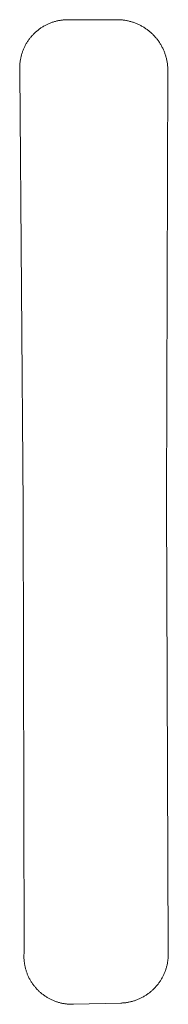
# Model space of a CAD drawing. Extents: x 211930 to 222589, y 569015 to 577578.
# Tile 90 of 95: x 222556.56 to 222558.04, y 575944.85 to 575954.68. Entities that reach past the tile are written whole.
import ezdxf

# ---------------------------------------------------------------- set-up
doc = ezdxf.new("R2010")
doc.units = 0
doc.layers.add('016 Alles planjaar 2023', color=72, linetype='Continuous', lineweight=20, true_color=0x1e90ff)

msp = doc.modelspace()

# ---------------------------------------------------------------- hatches: boundary and pattern name
at = {"layer": '016 Alles planjaar 2023', "true_color": 0x1e90ff}
h = msp.add_hatch(dxfattribs=at)
h.set_pattern_fill('DQ_CLEAR', color=72, style=0)
h.set_pattern_definition([])
h.paths.add_polyline_path([(222557.094, 575944.85), (222557.565, 575944.862), (222557.5731, 575944.8624), (222557.5812, 575944.8628), (222557.5893, 575944.8635), (222557.5974, 575944.8642), (222557.6054, 575944.8651), (222557.6135, 575944.8661), (222557.6215, 575944.8673), (222557.6295, 575944.8686), (222557.6375, 575944.87), (222557.6454, 575944.8715), (222557.6534, 575944.8732), (222557.6613, 575944.875), (222557.6691, 575944.877), (222557.677, 575944.879), (222557.6848, 575944.8812), (222557.6925, 575944.8836), (222557.7003, 575944.886), (222557.708, 575944.8886), (222557.7156, 575944.8913), (222557.7232, 575944.8942), (222557.7307, 575944.8971), (222557.7382, 575944.9002), (222557.7457, 575944.9035), (222557.7531, 575944.9068), (222557.7604, 575944.9103), (222557.7677, 575944.9138), (222557.7749, 575944.9175), (222557.782, 575944.9214), (222557.7891, 575944.9253), (222557.7962, 575944.9294), (222557.8031, 575944.9335), (222557.81, 575944.9378), (222557.8168, 575944.9422), (222557.8235, 575944.9467), (222557.8302, 575944.9513), (222557.8368, 575944.9561), (222557.8433, 575944.9609), (222557.8497, 575944.9659), (222557.8561, 575944.9709), (222557.8623, 575944.9761), (222557.8685, 575944.9813), (222557.8746, 575944.9867), (222557.8806, 575944.9922), (222557.8865, 575944.9977), (222557.8923, 575945.0034), (222557.898, 575945.0091), (222557.9036, 575945.015), (222557.9091, 575945.0209), (222557.9145, 575945.027), (222557.9199, 575945.0331), (222557.9251, 575945.0393), (222557.9302, 575945.0456), (222557.9352, 575945.0519), (222557.9401, 575945.0584), (222557.9449, 575945.0649), (222557.9496, 575945.0716), (222557.9542, 575945.0783), (222557.9586, 575945.085), (222557.963, 575945.0919), (222557.9672, 575945.0988), (222557.9713, 575945.1058), (222557.9753, 575945.1128), (222557.9792, 575945.1199), (222557.983, 575945.1271), (222557.9866, 575945.1343), (222557.9902, 575945.1416), (222557.9936, 575945.149), (222557.9969, 575945.1564), (222558, 575945.1639), (222558.0031, 575945.1714), (222558.006, 575945.179), (222558.0088, 575945.1866), (222558.0114, 575945.1942), (222558.014, 575945.2019), (222558.0164, 575945.2097), (222558.0187, 575945.2175), (222558.0208, 575945.2253), (222558.0228, 575945.2331), (222558.0247, 575945.241), (222558.0265, 575945.2489), (222558.0281, 575945.2569), (222558.0296, 575945.2649), (222558.031, 575945.2728), (222558.0322, 575945.2809), (222558.0333, 575945.2889), (222558.0342, 575945.2969), (222558.0351, 575945.305), (222558.0358, 575945.3131), (222558.0363, 575945.3212), (222558.0368, 575945.3293), (222558.0371, 575945.3374), (222558.0372, 575945.3455), (222558.0372, 575945.3536), (222558.0371, 575945.3617), (222558.0369, 575945.3698), (222558.0365, 575945.3779), (222558.036, 575945.386), (222558.021, 575949.865), (222558.032, 575954.206), (222558.0315, 575954.2144), (222558.0308, 575954.2227), (222558.03, 575954.2311), (222558.0291, 575954.2394), (222558.028, 575954.2477), (222558.0268, 575954.256), (222558.0254, 575954.2643), (222558.0239, 575954.2725), (222558.0223, 575954.2808), (222558.0205, 575954.289), (222558.0186, 575954.2971), (222558.0166, 575954.3053), (222558.0144, 575954.3134), (222558.0121, 575954.3214), (222558.0096, 575954.3294), (222558.0071, 575954.3374), (222558.0044, 575954.3454), (222558.0015, 575954.3532), (222557.9986, 575954.3611), (222557.9955, 575954.3689), (222557.9923, 575954.3766), (222557.9889, 575954.3843), (222557.9854, 575954.3919), (222557.9818, 575954.3995), (222557.9781, 575954.407), (222557.9742, 575954.4145), (222557.9703, 575954.4218), (222557.9662, 575954.4292), (222557.9619, 575954.4364), (222557.9576, 575954.4436), (222557.9531, 575954.4507), (222557.9486, 575954.4577), (222557.9439, 575954.4647), (222557.9391, 575954.4715), (222557.9342, 575954.4783), (222557.9291, 575954.485), (222557.924, 575954.4917), (222557.9187, 575954.4982), (222557.9134, 575954.5046), (222557.9079, 575954.511), (222557.9024, 575954.5173), (222557.8967, 575954.5235), (222557.8909, 575954.5295), (222557.885, 575954.5355), (222557.8791, 575954.5414), (222557.873, 575954.5472), (222557.8668, 575954.5529), (222557.8606, 575954.5585), (222557.8542, 575954.5639), (222557.8478, 575954.5693), (222557.8413, 575954.5746), (222557.8347, 575954.5797), (222557.828, 575954.5848), (222557.8212, 575954.5897), (222557.8143, 575954.5945), (222557.8074, 575954.5993), (222557.8004, 575954.6038), (222557.7933, 575954.6083), (222557.7861, 575954.6127), (222557.7789, 575954.6169), (222557.7716, 575954.621), (222557.7642, 575954.625), (222557.7568, 575954.6289), (222557.7493, 575954.6326), (222557.7417, 575954.6363), (222557.7341, 575954.6398), (222557.7264, 575954.6431), (222557.7187, 575954.6464), (222557.7109, 575954.6495), (222557.7031, 575954.6525), (222557.6952, 575954.6553), (222557.6873, 575954.6581), (222557.6793, 575954.6607), (222557.6713, 575954.6631), (222557.6632, 575954.6654), (222557.6551, 575954.6676), (222557.647, 575954.6697), (222557.6388, 575954.6716), (222557.6306, 575954.6734), (222557.6224, 575954.6751), (222557.6142, 575954.6766), (222557.6059, 575954.6779), (222557.5976, 575954.6792), (222557.5893, 575954.6803), (222557.581, 575954.6813), (222557.5726, 575954.6821), (222557.5643, 575954.6828), (222557.5559, 575954.6833), (222557.5475, 575954.6837), (222557.5392, 575954.684), (222557.5308, 575954.6841), (222557.5224, 575954.6841), (222557.514, 575954.684), (222557.046, 575954.684), (222557.038, 575954.6841), (222557.0301, 575954.684), (222557.0221, 575954.6838), (222557.0142, 575954.6835), (222557.0062, 575954.683), (222556.9983, 575954.6824), (222556.9904, 575954.6817), (222556.9825, 575954.6808), (222556.9746, 575954.6798), (222556.9667, 575954.6787), (222556.9588, 575954.6775), (222556.951, 575954.6761), (222556.9432, 575954.6746), (222556.9354, 575954.673), (222556.9277, 575954.6712), (222556.9199, 575954.6693), (222556.9122, 575954.6673), (222556.9046, 575954.6652), (222556.8969, 575954.6629), (222556.8894, 575954.6605), (222556.8818, 575954.658), (222556.8743, 575954.6553), (222556.8669, 575954.6525), (222556.8594, 575954.6496), (222556.8521, 575954.6466), (222556.8448, 575954.6435), (222556.8375, 575954.6402), (222556.8303, 575954.6369), (222556.8232, 575954.6334), (222556.8161, 575954.6298), (222556.809, 575954.626), (222556.8021, 575954.6222), (222556.7952, 575954.6182), (222556.7883, 575954.6141), (222556.7816, 575954.61), (222556.7749, 575954.6057), (222556.7683, 575954.6013), (222556.7617, 575954.5967), (222556.7552, 575954.5921), (222556.7488, 575954.5874), (222556.7425, 575954.5825), (222556.7363, 575954.5776), (222556.7301, 575954.5726), (222556.7241, 575954.5674), (222556.7181, 575954.5622), (222556.7122, 575954.5568), (222556.7064, 575954.5514), (222556.7007, 575954.5459), (222556.695, 575954.5402), (222556.6895, 575954.5345), (222556.6841, 575954.5287), (222556.6787, 575954.5228), (222556.6735, 575954.5168), (222556.6683, 575954.5108), (222556.6633, 575954.5046), (222556.6584, 575954.4984), (222556.6535, 575954.492), (222556.6488, 575954.4856), (222556.6442, 575954.4792), (222556.6397, 575954.4726), (222556.6353, 575954.466), (222556.631, 575954.4593), (222556.6268, 575954.4525), (222556.6227, 575954.4457), (222556.6187, 575954.4388), (222556.6149, 575954.4318), (222556.6112, 575954.4248), (222556.6076, 575954.4177), (222556.6041, 575954.4106), (222556.6007, 575954.4034), (222556.5974, 575954.3961), (222556.5943, 575954.3888), (222556.5913, 575954.3814), (222556.5884, 575954.374), (222556.5856, 575954.3665), (222556.583, 575954.359), (222556.5805, 575954.3515), (222556.5781, 575954.3439), (222556.5758, 575954.3363), (222556.5737, 575954.3286), (222556.5717, 575954.3209), (222556.5698, 575954.3132), (222556.568, 575954.3054), (222556.5664, 575954.2977), (222556.5649, 575954.2898), (222556.5635, 575954.282), (222556.5623, 575954.2741), (222556.5611, 575954.2663), (222556.5602, 575954.2584), (222556.5593, 575954.2505), (222556.5586, 575954.2425), (222556.558, 575954.2346), (222556.5575, 575954.2267), (222556.5572, 575954.2187), (222556.557, 575954.2108), (222556.5569, 575954.2028), (222556.557, 575954.1948), (222556.5572, 575954.1869), (222556.5575, 575954.1789), (222556.558, 575954.171), (222556.592, 575949.815), (222556.6, 575945.362), (222556.5995, 575945.3541), (222556.5991, 575945.3461), (222556.5989, 575945.3382), (222556.5988, 575945.3303), (222556.5989, 575945.3223), (222556.599, 575945.3144), (222556.5993, 575945.3064), (222556.5997, 575945.2985), (222556.6003, 575945.2906), (222556.601, 575945.2827), (222556.6018, 575945.2748), (222556.6028, 575945.2669), (222556.6039, 575945.259), (222556.6051, 575945.2512), (222556.6064, 575945.2434), (222556.6079, 575945.2356), (222556.6095, 575945.2278), (222556.6112, 575945.22), (222556.6131, 575945.2123), (222556.6151, 575945.2046), (222556.6172, 575945.197), (222556.6194, 575945.1893), (222556.6218, 575945.1818), (222556.6243, 575945.1742), (222556.6269, 575945.1667), (222556.6297, 575945.1593), (222556.6325, 575945.1519), (222556.6355, 575945.1445), (222556.6386, 575945.1372), (222556.6419, 575945.13), (222556.6452, 575945.1228), (222556.6487, 575945.1156), (222556.6523, 575945.1085), (222556.656, 575945.1015), (222556.6598, 575945.0945), (222556.6637, 575945.0876), (222556.6678, 575945.0808), (222556.6719, 575945.0741), (222556.6762, 575945.0674), (222556.6806, 575945.0607), (222556.6851, 575945.0542), (222556.6897, 575945.0477), (222556.6944, 575945.0413), (222556.6992, 575945.035), (222556.7041, 575945.0288), (222556.7092, 575945.0226), (222556.7143, 575945.0166), (222556.7195, 575945.0106), (222556.7248, 575945.0047), (222556.7303, 575944.9989), (222556.7358, 575944.9932), (222556.7414, 575944.9875), (222556.7471, 575944.982), (222556.7529, 575944.9766), (222556.7587, 575944.9712), (222556.7647, 575944.966), (222556.7708, 575944.9609), (222556.7769, 575944.9558), (222556.7831, 575944.9509), (222556.7894, 575944.9461), (222556.7958, 575944.9413), (222556.8023, 575944.9367), (222556.8088, 575944.9322), (222556.8154, 575944.9278), (222556.8221, 575944.9235), (222556.8289, 575944.9193), (222556.8357, 575944.9153), (222556.8426, 575944.9113), (222556.8495, 575944.9075), (222556.8565, 575944.9037), (222556.8636, 575944.9001), (222556.8707, 575944.8966), (222556.8779, 575944.8933), (222556.8852, 575944.89), (222556.8925, 575944.8869), (222556.8998, 575944.8839), (222556.9072, 575944.881), (222556.9147, 575944.8782), (222556.9222, 575944.8756), (222556.9297, 575944.8731), (222556.9373, 575944.8707), (222556.9449, 575944.8684), (222556.9525, 575944.8663), (222556.9602, 575944.8643), (222556.9679, 575944.8624), (222556.9757, 575944.8607), (222556.9834, 575944.859), (222556.9912, 575944.8575), (222556.9991, 575944.8562), (222557.0069, 575944.8549), (222557.0148, 575944.8538), (222557.0227, 575944.8529), (222557.0305, 575944.852), (222557.0385, 575944.8513), (222557.0464, 575944.8507), (222557.0543, 575944.8503), (222557.0622, 575944.85), (222557.0702, 575944.8498), (222557.0781, 575944.8497), (222557.0861, 575944.8498), (222557.094, 575944.85)])

# ---------------------------------------------------------------- linework, layer by layer
at = {"layer": '016 Alles planjaar 2023', "color": 14, "true_color": 0x004000}
msp.add_lwpolyline([(222557.094, 575944.85), (222557.565, 575944.862), (222557.5731, 575944.8624), (222557.5812, 575944.8628), (222557.5893, 575944.8635), (222557.5974, 575944.8642), (222557.6054, 575944.8651), (222557.6135, 575944.8661), (222557.6215, 575944.8673), (222557.6295, 575944.8686), (222557.6375, 575944.87), (222557.6454, 575944.8715), (222557.6534, 575944.8732), (222557.6613, 575944.875), (222557.6691, 575944.877), (222557.677, 575944.879), (222557.6848, 575944.8812), (222557.6925, 575944.8836), (222557.7003, 575944.886), (222557.708, 575944.8886), (222557.7156, 575944.8913), (222557.7232, 575944.8942), (222557.7307, 575944.8971), (222557.7382, 575944.9002), (222557.7457, 575944.9035), (222557.7531, 575944.9068), (222557.7604, 575944.9103), (222557.7677, 575944.9138), (222557.7749, 575944.9175), (222557.782, 575944.9214), (222557.7891, 575944.9253), (222557.7962, 575944.9294), (222557.8031, 575944.9335), (222557.81, 575944.9378), (222557.8168, 575944.9422), (222557.8235, 575944.9467), (222557.8302, 575944.9513), (222557.8368, 575944.9561), (222557.8433, 575944.9609), (222557.8497, 575944.9659), (222557.8561, 575944.9709), (222557.8623, 575944.9761), (222557.8685, 575944.9813), (222557.8746, 575944.9867), (222557.8806, 575944.9922), (222557.8865, 575944.9977), (222557.8923, 575945.0034), (222557.898, 575945.0091), (222557.9036, 575945.015), (222557.9091, 575945.0209), (222557.9145, 575945.027), (222557.9199, 575945.0331), (222557.9251, 575945.0393), (222557.9302, 575945.0456), (222557.9352, 575945.0519), (222557.9401, 575945.0584), (222557.9449, 575945.0649), (222557.9496, 575945.0716), (222557.9542, 575945.0783), (222557.9586, 575945.085), (222557.963, 575945.0919), (222557.9672, 575945.0988), (222557.9713, 575945.1058), (222557.9753, 575945.1128), (222557.9792, 575945.1199), (222557.983, 575945.1271), (222557.9866, 575945.1343), (222557.9902, 575945.1416), (222557.9936, 575945.149), (222557.9969, 575945.1564), (222558, 575945.1639), (222558.0031, 575945.1714), (222558.006, 575945.179), (222558.0088, 575945.1866), (222558.0114, 575945.1942), (222558.014, 575945.2019), (222558.0164, 575945.2097), (222558.0187, 575945.2175), (222558.0208, 575945.2253), (222558.0228, 575945.2331), (222558.0247, 575945.241), (222558.0265, 575945.2489), (222558.0281, 575945.2569), (222558.0296, 575945.2649), (222558.031, 575945.2728), (222558.0322, 575945.2809), (222558.0333, 575945.2889), (222558.0342, 575945.2969), (222558.0351, 575945.305), (222558.0358, 575945.3131), (222558.0363, 575945.3212), (222558.0368, 575945.3293), (222558.0371, 575945.3374), (222558.0372, 575945.3455), (222558.0372, 575945.3536), (222558.0371, 575945.3617), (222558.0369, 575945.3698), (222558.0365, 575945.3779), (222558.036, 575945.386), (222558.021, 575949.865), (222558.032, 575954.206), (222558.0315, 575954.2144), (222558.0308, 575954.2227), (222558.03, 575954.2311), (222558.0291, 575954.2394), (222558.028, 575954.2477), (222558.0268, 575954.256), (222558.0254, 575954.2643), (222558.0239, 575954.2725), (222558.0223, 575954.2808), (222558.0205, 575954.289), (222558.0186, 575954.2971), (222558.0166, 575954.3053), (222558.0144, 575954.3134), (222558.0121, 575954.3214), (222558.0096, 575954.3294), (222558.0071, 575954.3374), (222558.0044, 575954.3454), (222558.0015, 575954.3532), (222557.9986, 575954.3611), (222557.9955, 575954.3689), (222557.9923, 575954.3766), (222557.9889, 575954.3843), (222557.9854, 575954.3919), (222557.9818, 575954.3995), (222557.9781, 575954.407), (222557.9742, 575954.4145), (222557.9703, 575954.4218), (222557.9662, 575954.4292), (222557.9619, 575954.4364), (222557.9576, 575954.4436), (222557.9531, 575954.4507), (222557.9486, 575954.4577), (222557.9439, 575954.4647), (222557.9391, 575954.4715), (222557.9342, 575954.4783), (222557.9291, 575954.485), (222557.924, 575954.4917), (222557.9187, 575954.4982), (222557.9134, 575954.5046), (222557.9079, 575954.511), (222557.9024, 575954.5173), (222557.8967, 575954.5235), (222557.8909, 575954.5295), (222557.885, 575954.5355), (222557.8791, 575954.5414), (222557.873, 575954.5472), (222557.8668, 575954.5529), (222557.8606, 575954.5585), (222557.8542, 575954.5639), (222557.8478, 575954.5693), (222557.8413, 575954.5746), (222557.8347, 575954.5797), (222557.828, 575954.5848), (222557.8212, 575954.5897), (222557.8143, 575954.5945), (222557.8074, 575954.5993), (222557.8004, 575954.6038), (222557.7933, 575954.6083), (222557.7861, 575954.6127), (222557.7789, 575954.6169), (222557.7716, 575954.621), (222557.7642, 575954.625), (222557.7568, 575954.6289), (222557.7493, 575954.6326), (222557.7417, 575954.6363), (222557.7341, 575954.6398), (222557.7264, 575954.6431), (222557.7187, 575954.6464), (222557.7109, 575954.6495), (222557.7031, 575954.6525), (222557.6952, 575954.6553), (222557.6873, 575954.6581), (222557.6793, 575954.6607), (222557.6713, 575954.6631), (222557.6632, 575954.6654), (222557.6551, 575954.6676), (222557.647, 575954.6697), (222557.6388, 575954.6716), (222557.6306, 575954.6734), (222557.6224, 575954.6751), (222557.6142, 575954.6766), (222557.6059, 575954.6779), (222557.5976, 575954.6792), (222557.5893, 575954.6803), (222557.581, 575954.6813), (222557.5726, 575954.6821), (222557.5643, 575954.6828), (222557.5559, 575954.6833), (222557.5475, 575954.6837), (222557.5392, 575954.684), (222557.5308, 575954.6841), (222557.5224, 575954.6841), (222557.514, 575954.684), (222557.046, 575954.684), (222557.038, 575954.6841), (222557.0301, 575954.684), (222557.0221, 575954.6838), (222557.0142, 575954.6835), (222557.0062, 575954.683), (222556.9983, 575954.6824), (222556.9904, 575954.6817), (222556.9825, 575954.6808), (222556.9746, 575954.6798), (222556.9667, 575954.6787), (222556.9588, 575954.6775), (222556.951, 575954.6761), (222556.9432, 575954.6746), (222556.9354, 575954.673), (222556.9277, 575954.6712), (222556.9199, 575954.6693), (222556.9122, 575954.6673), (222556.9046, 575954.6652), (222556.8969, 575954.6629), (222556.8894, 575954.6605), (222556.8818, 575954.658), (222556.8743, 575954.6553), (222556.8669, 575954.6525), (222556.8594, 575954.6496), (222556.8521, 575954.6466), (222556.8448, 575954.6435), (222556.8375, 575954.6402), (222556.8303, 575954.6369), (222556.8232, 575954.6334), (222556.8161, 575954.6298), (222556.809, 575954.626), (222556.8021, 575954.6222), (222556.7952, 575954.6182), (222556.7883, 575954.6141), (222556.7816, 575954.61), (222556.7749, 575954.6057), (222556.7683, 575954.6013), (222556.7617, 575954.5967), (222556.7552, 575954.5921), (222556.7488, 575954.5874), (222556.7425, 575954.5825), (222556.7363, 575954.5776), (222556.7301, 575954.5726), (222556.7241, 575954.5674), (222556.7181, 575954.5622), (222556.7122, 575954.5568), (222556.7064, 575954.5514), (222556.7007, 575954.5459), (222556.695, 575954.5402), (222556.6895, 575954.5345), (222556.6841, 575954.5287), (222556.6787, 575954.5228), (222556.6735, 575954.5168), (222556.6683, 575954.5108), (222556.6633, 575954.5046), (222556.6584, 575954.4984), (222556.6535, 575954.492), (222556.6488, 575954.4856), (222556.6442, 575954.4792), (222556.6397, 575954.4726), (222556.6353, 575954.466), (222556.631, 575954.4593), (222556.6268, 575954.4525), (222556.6227, 575954.4457), (222556.6187, 575954.4388), (222556.6149, 575954.4318), (222556.6112, 575954.4248), (222556.6076, 575954.4177), (222556.6041, 575954.4106), (222556.6007, 575954.4034), (222556.5974, 575954.3961), (222556.5943, 575954.3888), (222556.5913, 575954.3814), (222556.5884, 575954.374), (222556.5856, 575954.3665), (222556.583, 575954.359), (222556.5805, 575954.3515), (222556.5781, 575954.3439), (222556.5758, 575954.3363), (222556.5737, 575954.3286), (222556.5717, 575954.3209), (222556.5698, 575954.3132), (222556.568, 575954.3054), (222556.5664, 575954.2977), (222556.5649, 575954.2898), (222556.5635, 575954.282), (222556.5623, 575954.2741), (222556.5611, 575954.2663), (222556.5602, 575954.2584), (222556.5593, 575954.2505), (222556.5586, 575954.2425), (222556.558, 575954.2346), (222556.5575, 575954.2267), (222556.5572, 575954.2187), (222556.557, 575954.2108), (222556.5569, 575954.2028), (222556.557, 575954.1948), (222556.5572, 575954.1869), (222556.5575, 575954.1789), (222556.558, 575954.171), (222556.592, 575949.815), (222556.6, 575945.362), (222556.5995, 575945.3541), (222556.5991, 575945.3461), (222556.5989, 575945.3382), (222556.5988, 575945.3303), (222556.5989, 575945.3223), (222556.599, 575945.3144), (222556.5993, 575945.3064), (222556.5997, 575945.2985), (222556.6003, 575945.2906), (222556.601, 575945.2827), (222556.6018, 575945.2748), (222556.6028, 575945.2669), (222556.6039, 575945.259), (222556.6051, 575945.2512), (222556.6064, 575945.2434), (222556.6079, 575945.2356), (222556.6095, 575945.2278), (222556.6112, 575945.22), (222556.6131, 575945.2123), (222556.6151, 575945.2046), (222556.6172, 575945.197), (222556.6194, 575945.1893), (222556.6218, 575945.1818), (222556.6243, 575945.1742), (222556.6269, 575945.1667), (222556.6297, 575945.1593), (222556.6325, 575945.1519), (222556.6355, 575945.1445), (222556.6386, 575945.1372), (222556.6419, 575945.13), (222556.6452, 575945.1228), (222556.6487, 575945.1156), (222556.6523, 575945.1085), (222556.656, 575945.1015), (222556.6598, 575945.0945), (222556.6637, 575945.0876), (222556.6678, 575945.0808), (222556.6719, 575945.0741), (222556.6762, 575945.0674), (222556.6806, 575945.0607), (222556.6851, 575945.0542), (222556.6897, 575945.0477), (222556.6944, 575945.0413), (222556.6992, 575945.035), (222556.7041, 575945.0288), (222556.7092, 575945.0226), (222556.7143, 575945.0166), (222556.7195, 575945.0106), (222556.7248, 575945.0047), (222556.7303, 575944.9989), (222556.7358, 575944.9932), (222556.7414, 575944.9875), (222556.7471, 575944.982), (222556.7529, 575944.9766), (222556.7587, 575944.9712), (222556.7647, 575944.966), (222556.7708, 575944.9609), (222556.7769, 575944.9558), (222556.7831, 575944.9509), (222556.7894, 575944.9461), (222556.7958, 575944.9413), (222556.8023, 575944.9367), (222556.8088, 575944.9322), (222556.8154, 575944.9278), (222556.8221, 575944.9235), (222556.8289, 575944.9193), (222556.8357, 575944.9153), (222556.8426, 575944.9113), (222556.8495, 575944.9075), (222556.8565, 575944.9037), (222556.8636, 575944.9001), (222556.8707, 575944.8966), (222556.8779, 575944.8933), (222556.8852, 575944.89), (222556.8925, 575944.8869), (222556.8998, 575944.8839), (222556.9072, 575944.881), (222556.9147, 575944.8782), (222556.9222, 575944.8756), (222556.9297, 575944.8731), (222556.9373, 575944.8707), (222556.9449, 575944.8684), (222556.9525, 575944.8663), (222556.9602, 575944.8643), (222556.9679, 575944.8624), (222556.9757, 575944.8607), (222556.9834, 575944.859), (222556.9912, 575944.8575), (222556.9991, 575944.8562), (222557.0069, 575944.8549), (222557.0148, 575944.8538), (222557.0227, 575944.8529), (222557.0305, 575944.852), (222557.0385, 575944.8513), (222557.0464, 575944.8507), (222557.0543, 575944.8503), (222557.0622, 575944.85), (222557.0702, 575944.8498), (222557.0781, 575944.8497), (222557.0861, 575944.8498), (222557.094, 575944.85)], close=True, dxfattribs=at)

doc.saveas('drawing.dxf')
